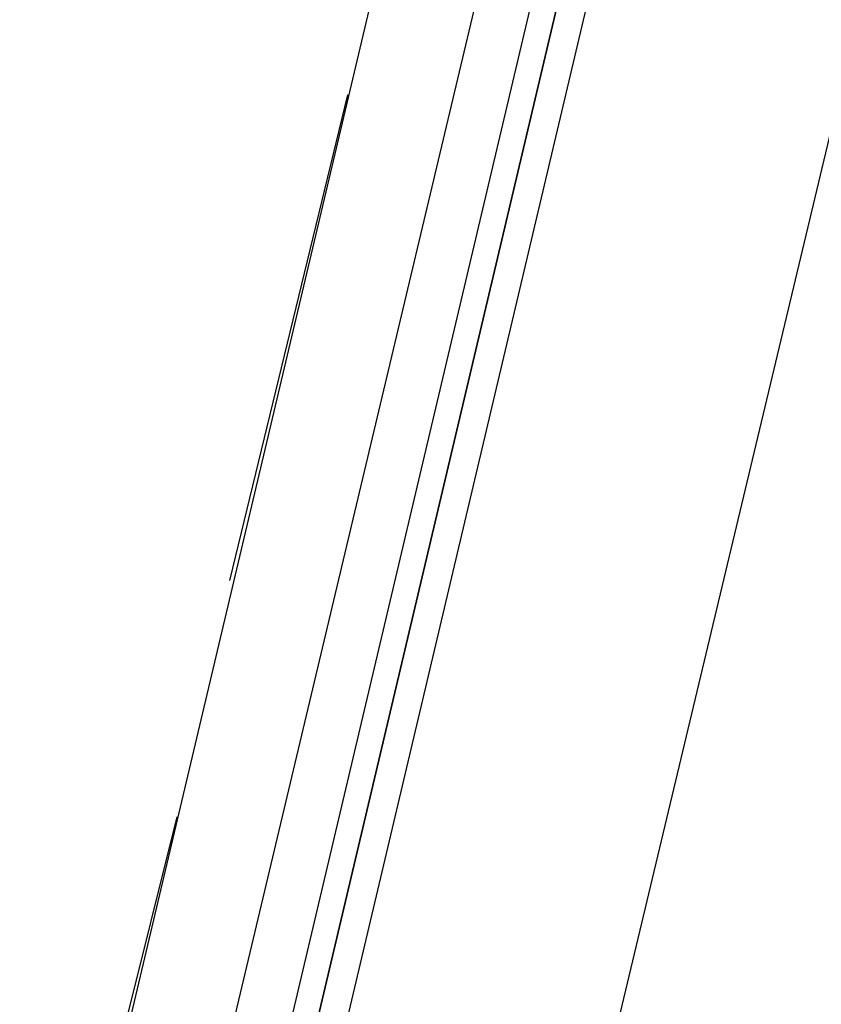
# Model space of a CAD drawing. Header units: feet. Extents: x -79 to 198, y -22 to 181.
# Tile 62 of 256: x 103 to 103.814, y 26.347 to 27.347. Entities that reach past the tile are written whole.
import ezdxf

# ---------------------------------------------------------------- set-up
doc = ezdxf.new("R2010")
doc.units = ezdxf.units.FT
doc.layers.add('A-LINEA', color=7, linetype='CONTINUOUS')

msp = doc.modelspace()

# ---------------------------------------------------------------- linework, layer by layer
at = {"layer": 'A-LINEA'}
for p, q in [((103, 25.8578), (104.7067, 33.0711)), ((103.52, 27.6044), (103.1333, 25.9778)), ((103.2133, 26.7778), (103.3333, 27.2711)), ((103.04, 26.0578), (103.16, 26.5378))]:
    msp.add_line(p, q, dxfattribs=at)
for points in [[(103.4667, 25.7378), (103.8933, 27.5244), (104.2667, 29.1511)], [(103.6267, 27.5778), (103.2267, 25.8844), (103.2133, 25.8844), (103.2, 25.8844), (103.2, 25.8978), (103.6, 27.5911), (103.2, 25.8978), (103.1867, 25.8978), (103.1733, 25.8978), (103.5733, 27.5911)]]:
    msp.add_lwpolyline(points, dxfattribs=at)

doc.saveas('drawing.dxf')
